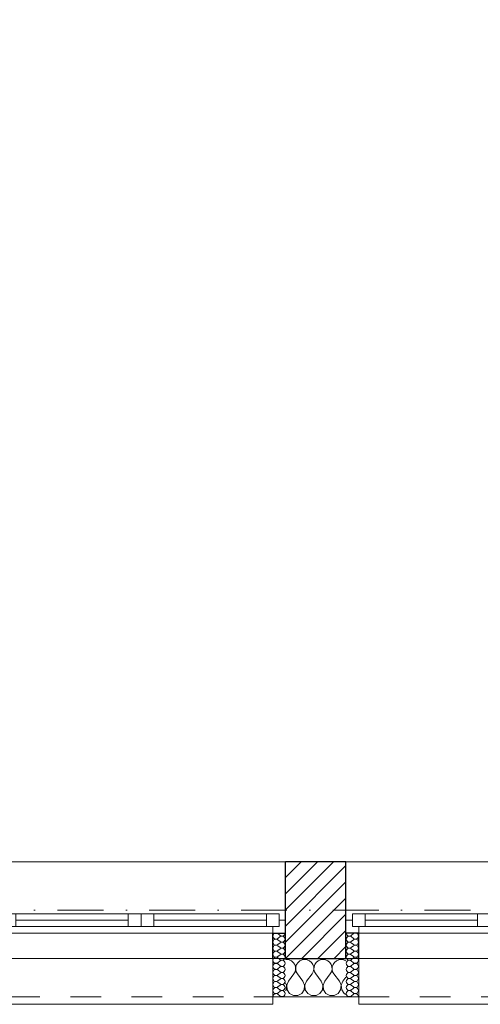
# Model space of a CAD drawing. Header units: millimetres. Extents: x -140780 to 266886, y -104422 to 233759.
# Tile 34 of 104: x 201167 to 202975, y 106825 to 110692. Entities that reach past the tile are written whole.
import ezdxf

# ---------------------------------------------------------------- set-up
doc = ezdxf.new("R2010")
doc.units = ezdxf.units.MM
doc.header["$MEASUREMENT"] = 0
doc.linetypes.add('Kropki i Kreski', pattern=[360, 180, -90, 0, -90])
doc.linetypes.add('Przerywana', pattern=[240, 120, -120])
for name, color, linetype in [('Konstrukcja - Siatki mod', 7, 'Continuous'), ('KR_INW', 7, 'Continuous'), ('NAPIS_SODON', 7, 'Continuous'), ('Okna ArchiCADa', 7, 'Continuous')]:
    doc.layers.add(name, color=color, linetype=linetype)
doc.layers.add('Konstrukcja - Siatki mod_Nr_pióra__48', color=7, linetype='Continuous', lineweight=15, true_color=0xa80f02)
doc.layers.add('KR_INW_Nr_pióra__102', color=7, linetype='Continuous', lineweight=5, true_color=0xcccccc)
for name, color, linetype, lineweight in [('KR_INW_Nr_pióra__101', 252, 'Continuous', 5), ('KR_INW_Nr_pióra__27', 7, 'Continuous', 25), ('KR_INW_Nr_pióra__47', 7, 'Continuous', 15), ('NAPIS_SODON_Nr_pióra__1', 7, 'Continuous', 13), ('Okna ArchiCADa_Nr_pióra__1', 7, 'Continuous', 13), ('Okna ArchiCADa_Nr_pióra__27', 7, 'Continuous', 25)]:
    doc.layers.add(name, color=color, linetype=linetype, lineweight=lineweight)

# ---------------------------------------------------------------- blocks, each defined once
blk = doc.blocks.new('Strop_1', base_point=(179225, 121523.3))
at = {"layer": 'NAPIS_SODON_Nr_pióra__1', "linetype": 'Continuous', "flags": 128}
blk.add_lwpolyline([(179225, 121523.3), (179225.9, 107003.8), (250898.3, 107008.3), (250897.4, 121527.8)], close=True, dxfattribs=at)
blk = doc.blocks.new('*X160')
at = {"layer": 'KR_INW_Nr_pióra__102', "linetype": 'Continuous'}
for p, q in [((202214.3, 107001.6), (202209.8, 107000.9)), ((202224, 107000.2), (202214.3, 107001.6)), ((202233.1, 106996.2), (202224, 107000.2)), ((202240.6, 106989.9), (202233.1, 106996.2)), ((202266.9, 106996.2), (202259.4, 106989.9)), ((202276, 107000.2), (202266.9, 106996.2)), ((202285.7, 107001.6), (202276, 107000.2)), ((202295.5, 107000.2), (202285.7, 107001.6)), ((202304.5, 106996.2), (202295.5, 107000.2)), ((202312.1, 106989.9), (202304.5, 106996.2)), ((202338.4, 106996.2), (202330.8, 106989.9)), ((202347.4, 107000.2), (202338.4, 106996.2)), ((202357.1, 107001.6), (202347.4, 107000.2)), ((202366.9, 107000.2), (202357.1, 107001.6)), ((202375.9, 106996.2), (202366.9, 107000.2)), ((202383.5, 106989.9), (202375.9, 106996.2)), ((202409.8, 106996.2), (202402.2, 106989.9)), ((202418.8, 107000.2), (202409.8, 106996.2)), ((202428.6, 107001.6), (202418.8, 107000.2)), ((202438.3, 107000.2), (202428.6, 107001.6)), ((202447.3, 106996.2), (202438.3, 107000.2)), ((202447.4, 106996.2), (202447.3, 106996.2)), ((202246.2, 106981.8), (202240.6, 106989.9)), ((202249.4, 106972.5), (202246.2, 106981.8)), ((202247.6, 106953.1), (202249.9, 106962.6)), ((202249.9, 106962.6), (202249.4, 106972.5)), ((202250.6, 106972.5), (202250.1, 106962.6)), ((202250.1, 106962.6), (202252.4, 106953.1)), ((202253.8, 106981.8), (202250.6, 106972.5)), ((202259.4, 106989.9), (202253.8, 106981.8)), ((202317.7, 106981.8), (202312.1, 106989.9)), ((202320.8, 106972.5), (202317.7, 106981.8)), ((202319.1, 106953.1), (202321.3, 106962.6)), ((202321.3, 106962.6), (202320.8, 106972.5)), ((202322.1, 106972.5), (202321.6, 106962.6)), ((202321.6, 106962.6), (202323.8, 106953.1)), ((202325.2, 106981.8), (202322.1, 106972.5)), ((202330.8, 106989.9), (202325.2, 106981.8)), ((202389.1, 106981.8), (202383.5, 106989.9)), ((202392.2, 106972.5), (202389.1, 106981.8)), ((202390.5, 106953.1), (202392.7, 106962.6)), ((202392.7, 106962.6), (202392.2, 106972.5)), ((202393.5, 106972.5), (202393, 106962.6)), ((202393, 106962.6), (202395.2, 106953.1)), ((202396.6, 106981.8), (202393.5, 106972.5)), ((202402.2, 106989.9), (202396.6, 106981.8)), ((202221.4, 106915.9), (202242.9, 106944.4)), ((202242.9, 106944.4), (202247.6, 106953.1)), ((202252.4, 106953.1), (202257.1, 106944.4)), ((202278.6, 106915.9), (202257.1, 106944.4)), ((202292.9, 106915.9), (202314.3, 106944.4)), ((202314.3, 106944.4), (202319.1, 106953.1)), ((202323.8, 106953.1), (202328.6, 106944.4)), ((202350, 106915.9), (202328.6, 106944.4)), ((202364.3, 106915.9), (202385.7, 106944.4)), ((202385.7, 106944.4), (202390.5, 106953.1)), ((202395.2, 106953.1), (202400, 106944.4)), ((202421.4, 106915.9), (202400, 106944.4)), ((202435.7, 106915.9), (202447.4, 106931.4)), ((202213.9, 106899.8), (202209.8, 106909.5)), ((202209.8, 106878.9), (202212.2, 106882.5)), ((202212.2, 106882.5), (202213.9, 106899.8)), ((202221.4, 106915.9), (202214.7, 106899.8)), ((202214.7, 106899.8), (202216.3, 106882.5)), ((202216.3, 106882.5), (202226, 106868)), ((202274, 106868), (202283.7, 106882.5)), ((202285.3, 106899.8), (202278.6, 106915.9)), ((202283.7, 106882.5), (202285.3, 106899.8)), ((202292.9, 106915.9), (202286.1, 106899.8)), ((202286.1, 106899.8), (202287.8, 106882.5)), ((202287.8, 106882.5), (202297.4, 106868)), ((202345.5, 106868), (202355.1, 106882.5)), ((202356.7, 106899.8), (202350, 106915.9)), ((202355.1, 106882.5), (202356.7, 106899.8)), ((202364.3, 106915.9), (202357.6, 106899.8)), ((202357.6, 106899.8), (202359.2, 106882.5)), ((202359.2, 106882.5), (202368.8, 106868)), ((202416.9, 106868), (202426.5, 106882.5)), ((202428.2, 106899.8), (202421.4, 106915.9)), ((202426.5, 106882.5), (202428.2, 106899.8)), ((202435.7, 106915.9), (202429, 106899.8)), ((202429, 106899.8), (202430.6, 106882.5)), ((202430.6, 106882.5), (202440.3, 106868)), ((202226, 106868), (202241.3, 106859.8)), ((202241.3, 106859.8), (202258.7, 106859.8)), ((202258.7, 106859.8), (202274, 106868)), ((202297.4, 106868), (202312.7, 106859.8)), ((202312.7, 106859.8), (202330.1, 106859.8)), ((202330.1, 106859.8), (202345.5, 106868)), ((202368.8, 106868), (202384.2, 106859.8)), ((202384.2, 106859.8), (202401.6, 106859.8)), ((202401.6, 106859.8), (202416.9, 106868)), ((202440.3, 106868), (202447.4, 106864.2))]:
    blk.add_line(p, q, dxfattribs=at)
blk = doc.blocks.new('*X193')
at = {"layer": 'KR_INW_Nr_pióra__102', "linetype": 'Continuous'}
for p, q in [((202189.6, 107095.6), (202180.1, 107102.8)), ((202189.6, 107090.9), (202180.1, 107083.7)), ((202189.6, 107071.8), (202180.1, 107079)), ((202189.6, 107067), (202180.1, 107059.9)), ((202189.6, 107048), (202180.1, 107055.1)), ((202189.6, 107043.2), (202180.1, 107036.1)), ((202189.6, 107024.2), (202180.1, 107031.3)), ((202189.6, 107019.4), (202180.1, 107012.3)), ((202189.6, 107000.4), (202180.1, 107007.5)), ((202189.6, 106995.6), (202180.1, 106988.5)), ((202189.6, 106976.6), (202180.1, 106983.7)), ((202189.6, 106971.8), (202180.1, 106964.7)), ((202189.6, 106952.8), (202180.1, 106959.9)), ((202189.6, 106948), (202180.1, 106940.9)), ((202189.6, 106929), (202180.1, 106936.1)), ((202189.6, 106924.2), (202180.1, 106917)), ((202189.6, 106905.1), (202180.1, 106912.3)), ((202189.6, 106900.4), (202180.1, 106893.2)), ((202189.6, 106881.3), (202180.1, 106888.5)), ((202189.6, 106876.6), (202180.1, 106869.4)), ((202189.6, 106857.5), (202180.1, 106864.7))]:
    blk.add_line(p, q, dxfattribs=at)
for centre, start, end in [((202172.9, 107093.2), 53.1301, 180), ((202172.9, 107093.2), 180, 306.8699), ((202172.9, 107069.4), 53.1301, 180), ((202196.7, 107105.1), 233.1301, 0), ((202196.7, 107081.3), 233.1301, 126.8699), ((202172.9, 107069.4), 180, 306.8699), ((202172.9, 107045.6), 53.1301, 180), ((202172.9, 107045.6), 180, 306.8699), ((202196.7, 107057.5), 233.1301, 126.8699), ((202196.7, 107033.7), 233.1301, 126.8699), ((202172.9, 107021.8), 53.1301, 180), ((202172.9, 107021.8), 180, 306.8699), ((202172.9, 106998), 53.1301, 180), ((202172.9, 106998), 180, 306.8699), ((202196.7, 107009.9), 233.1301, 126.8699), ((202196.7, 106986.1), 233.1301, 126.8699), ((202172.9, 106974.2), 53.1301, 180), ((202172.9, 106974.2), 180, 306.8699), ((202172.9, 106950.4), 53.1301, 180), ((202196.7, 106962.3), 233.1301, 126.8699), ((202172.9, 106950.4), 180, 306.8699), ((202172.9, 106926.6), 53.1301, 180), ((202172.9, 106926.6), 180, 306.8699), ((202196.7, 106938.5), 233.1301, 126.8699), ((202196.7, 106914.7), 233.1301, 126.8699), ((202172.9, 106902.8), 53.1301, 180), ((202172.9, 106902.8), 180, 306.8699), ((202172.9, 106879), 53.1301, 180), ((202196.7, 106890.9), 233.1301, 126.8699), ((202172.9, 106879), 180, 306.8699), ((202172.9, 106855.1), 53.1301, 180), ((202196.7, 106867), 233.1301, 126.8699)]:
    blk.add_arc(centre, 11.9, start, end, dxfattribs=at)
blk = doc.blocks.new('*X194')
at = {"layer": 'KR_INW_Nr_pióra__102', "linetype": 'Continuous'}
for p, q in [((202467.6, 107095.6), (202477.2, 107102.8)), ((202467.6, 107090.9), (202477.2, 107083.7)), ((202467.6, 107071.8), (202477.2, 107079)), ((202467.6, 107067), (202477.2, 107059.9)), ((202467.6, 107048), (202477.2, 107055.1)), ((202467.6, 107043.2), (202477.2, 107036.1)), ((202467.6, 107024.2), (202477.2, 107031.3)), ((202467.6, 107019.4), (202477.2, 107012.3)), ((202467.6, 107000.4), (202477.2, 107007.5)), ((202467.6, 106995.6), (202477.2, 106988.5)), ((202467.6, 106976.6), (202477.2, 106983.7)), ((202467.6, 106971.8), (202477.2, 106964.7)), ((202467.6, 106952.8), (202477.2, 106959.9)), ((202467.6, 106948), (202477.2, 106940.9)), ((202467.6, 106929), (202477.2, 106936.1)), ((202467.6, 106924.2), (202477.2, 106917)), ((202467.6, 106905.1), (202477.2, 106912.3)), ((202467.6, 106900.4), (202477.2, 106893.2)), ((202467.6, 106881.3), (202477.2, 106888.5)), ((202467.6, 106876.6), (202477.2, 106869.4)), ((202467.6, 106857.5), (202477.2, 106864.7))]:
    blk.add_line(p, q, dxfattribs=at)
for centre, start, end in [((202460.5, 107105.1), 180, 306.8699), ((202460.5, 107081.3), 53.1301, 306.8699), ((202484.3, 107093.2), 0, 126.8699), ((202484.3, 107093.2), 233.1301, 0), ((202484.3, 107069.4), 0, 126.8699), ((202460.5, 107057.5), 53.1301, 306.8699), ((202460.5, 107033.7), 53.1301, 306.8699), ((202484.3, 107069.4), 233.1301, 0), ((202484.3, 107045.6), 0, 126.8699), ((202484.3, 107045.6), 233.1301, 0), ((202460.5, 107009.9), 53.1301, 306.8699), ((202460.5, 106986.1), 53.1301, 306.8699), ((202484.3, 107021.8), 0, 126.8699), ((202484.3, 107021.8), 233.1301, 0), ((202484.3, 106998), 0, 126.8699), ((202484.3, 106998), 233.1301, 0), ((202460.5, 106962.3), 53.1301, 306.8699), ((202484.3, 106974.2), 0, 126.8699), ((202484.3, 106974.2), 233.1301, 0), ((202484.3, 106950.4), 0, 126.8699), ((202460.5, 106938.5), 53.1301, 306.8699), ((202460.5, 106914.7), 53.1301, 306.8699), ((202484.3, 106950.4), 233.1301, 0), ((202484.3, 106926.6), 0, 126.8699), ((202484.3, 106926.6), 233.1301, 0), ((202460.5, 106890.9), 53.1301, 306.8699), ((202484.3, 106902.8), 0, 126.8699), ((202484.3, 106902.8), 233.1301, 0), ((202484.3, 106879), 0, 126.8699), ((202460.5, 106867), 53.1301, 306.8699), ((202484.3, 106879), 233.1301, 0), ((202484.3, 106855.1), 0, 126.8699)]:
    blk.add_arc(centre, 11.9, start, end, dxfattribs=at)
blk = doc.blocks.new('Okno dwuskrzydłowe 19_5')
at = {"layer": 'Okna ArchiCADa_Nr_pióra__1', "linetype": 'Continuous'}
for p, q in [((-566.8, 230), (566.8, 230)), ((-566.8, 0), (-541.8, 0)), ((-541.8, 25), (-491.8, 25)), ((-541.8, -25), (-541.8, 25)), ((-541.8, 0), (-541.8, -25)), ((-491.8, 25), (-50, 25)), ((-491.8, 25), (-491.8, -25)), ((-491.8, 25), (-50, 25)), ((-491.8, 0), (-50, 0)), ((-50, -25), (-50, 25)), ((-50, 25), (0, 25)), ((0, 25), (0, -25)), ((0, 25), (50, 25)), ((0, -25), (0, 25)), ((50, 25), (491.8, 25)), ((50, 25), (50, -25)), ((50, 25), (491.8, 25)), ((50, 0), (491.8, 0)), ((491.8, -25), (491.8, 25)), ((491.8, 25), (541.8, 25)), ((541.8, 25), (541.8, -25)), ((541.8, -25), (541.8, 0)), ((541.8, 0), (566.8, 0)), ((-541.8, -25), (-516.8, -25)), ((-491.8, -25), (-541.8, -25)), ((-516.8, -25), (-516.8, -50)), ((-50, -25), (-491.8, -25)), ((0, -25), (-50, -25)), ((50, -25), (0, -25)), ((491.8, -25), (50, -25)), ((541.8, -25), (491.8, -25)), ((516.8, -50), (516.8, -25)), ((516.8, -25), (541.8, -25)), ((-516.8, -50), (-566.8, -50)), ((0, -50), (-516.8, -50)), ((516.8, -50), (0, -50)), ((566.8, -50), (516.8, -50)), ((-516.8, -300), (-516.8, -330)), ((516.8, -330), (516.8, -300)), ((-516.8, -330), (516.8, -330))]:
    blk.add_line(p, q, dxfattribs=at)
at = {"layer": 'Okna ArchiCADa_Nr_pióra__1', "linetype": 'Przerywana'}
blk.add_line((-516.8, -300), (516.8, -300), dxfattribs=at)
at = {"layer": 'Okna ArchiCADa_Nr_pióra__27', "linetype": 'Continuous'}
for p, q in [((-566.8, -50), (-566.8, 0)), ((566.8, -50), (566.8, 0)), ((-516.8, -50), (-566.8, -50)), ((516.8, -50), (566.8, -50))]:
    blk.add_line(p, q, dxfattribs=at)
blk = doc.blocks.new('Ściana_3', base_point=(179075.1, 106855.1))
at = {"layer": 'KR_INW_Nr_pióra__101', "linetype": 'Continuous'}
h = blk.add_hatch(dxfattribs=at)
h.set_pattern_fill('Cegła_licówka', color=256, style=0, pattern_type=2)
h.set_pattern_definition([(45, (0, 0), (-31.819804, 31.819804), [])])
h.paths.add_polyline_path([(202209.8, 107155.1), (202209.8, 107105.1), (202209.8, 107005.1), (202447.4, 107005.1), (202447.4, 107105.1), (202447.4, 107155.1), (202447.4, 107385.1), (202209.8, 107385.1)])
at = {"layer": 'KR_INW_Nr_pióra__27', "linetype": 'Continuous'}
for p, q in [((202209.8, 107155.1), (202209.8, 107385.1)), ((202447.4, 107155.1), (202447.4, 107385.1)), ((202209.8, 107105.1), (202209.8, 107155.1)), ((202447.4, 107105.1), (202447.4, 107155.1)), ((202159.8, 107005.1), (202159.8, 107105.1)), ((202159.8, 107105.1), (202209.8, 107105.1)), ((202209.8, 107005.1), (202209.8, 107105.1)), ((202447.4, 107005.1), (202447.4, 107105.1)), ((202497.4, 107105.1), (202447.4, 107105.1)), ((202497.4, 107005.1), (202497.4, 107105.1)), ((202209.8, 107005.1), (202447.4, 107005.1))]:
    blk.add_line(p, q, dxfattribs=at)
at = {"layer": 'KR_INW_Nr_pióra__27', "linetype": 'Continuous', "flags": 128}
blk.add_lwpolyline([(202447.4, 107385.1), (202209.8, 107385.1)], dxfattribs=at)
at = {"layer": 'KR_INW_Nr_pióra__47', "linetype": 'Continuous'}
for p, q in [((202209.8, 107105.1), (202159.8, 107105.1)), ((202159.8, 107105.1), (202159.8, 106855.1)), ((202447.4, 107105.1), (202497.4, 107105.1)), ((202497.4, 107105.1), (202497.4, 106855.1)), ((202159.8, 106855.1), (202159.8, 107005.1)), ((202497.4, 106855.1), (202497.4, 107005.1)), ((202209.8, 106855.1), (202159.8, 106855.1)), ((202447.4, 106855.1), (202497.4, 106855.1))]:
    blk.add_line(p, q, dxfattribs=at)
at = {"layer": 'KR_INW_Nr_pióra__47', "linetype": 'Continuous', "flags": 128}
blk.add_lwpolyline([(202209.8, 106855.1), (202447.4, 106855.1)], dxfattribs=at)
at = {"layer": 'KR_INW'}
for name in ['*X193', '*X194', '*X160']:
    blk.add_blockref(name, (0, 0), dxfattribs=at)
at = {"layer": 'Okna ArchiCADa', "color": 21, "linetype": 'Continuous', "lineweight": 13, "true_color": 0xff9955, "zscale": 1000}
for p in [(201643.1, 107155.1), (203014.2, 107155.1)]:
    blk.add_blockref('Okno dwuskrzydłowe 19_5', p, dxfattribs=at)
blk = doc.blocks.new('Standardowy znacznik siatki_10')
at = {"layer": 'Konstrukcja - Siatki mod_Nr_pióra__48', "linetype": 'Kropki i Kreski'}
blk.add_line((1000, 0), (72912, 0), dxfattribs=at)

msp = doc.modelspace()

# ---------------------------------------------------------------- block references
at = {"layer": 'Konstrukcja - Siatki mod', "color": 8, "linetype": 'Continuous', "lineweight": 13, "zscale": 1000}
msp.add_blockref('Standardowy znacznik siatki_10', (177989.3, 107195.1), dxfattribs=at)
at = {"layer": 'KR_INW'}
msp.add_blockref('Ściana_3', (179075.1, 106855.1), dxfattribs=at)
at = {"layer": 'NAPIS_SODON', "linetype": 'Continuous'}
msp.add_blockref('Strop_1', (179225, 121523.3), dxfattribs=at)

doc.saveas('drawing.dxf')
